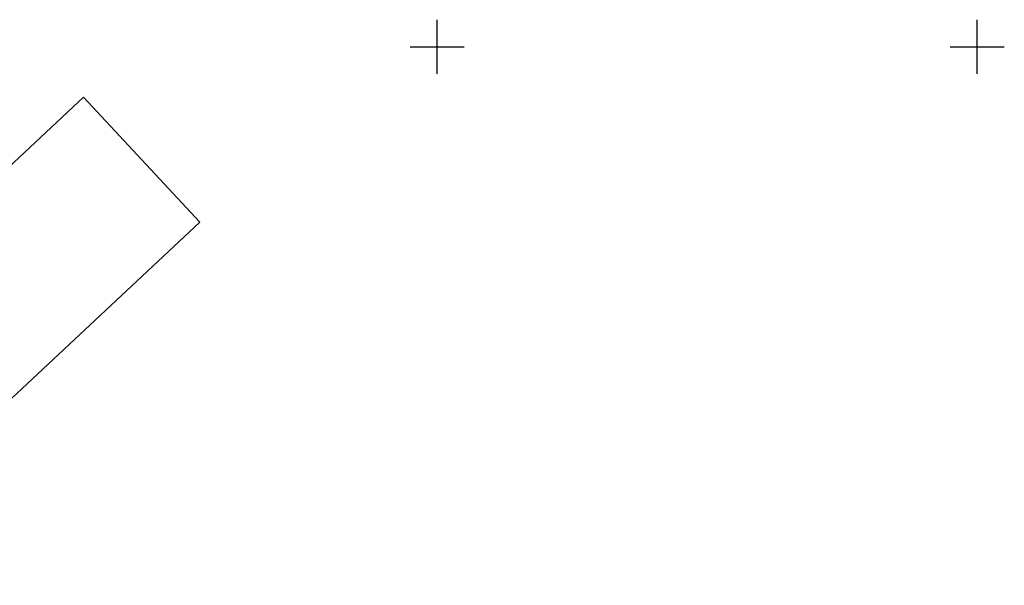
# Model space of a CAD drawing. Extents: x 5552506 to 5553307, y 5642054 to 5642708.
# Tile 51 of 72: x 5552911 to 5553002, y 5642300 to 5642352. Entities that reach past the tile are written whole.
import ezdxf

# ---------------------------------------------------------------- set-up
doc = ezdxf.new("R2010")
doc.units = 0
doc.header["$MEASUREMENT"] = 0
doc.layers.add('EGB_Budynek', color=7, linetype='Continuous')
doc.layers.add('krzyze', color=7, linetype='Continuous')

msp = doc.modelspace()

# ---------------------------------------------------------------- linework, layer by layer
at = {"layer": 'EGB_Budynek', "color": 7}
msp.add_polyline3d([(5552917.26441, 5642345.31395, 0), (5552928.03441, 5642333.76395, 0), (5552901.34441, 5642308.81395, 0), (5552892.06441, 5642300.14395, 0), (5552881.30441, 5642311.69395, 0), (5552890.42441, 5642320.22395, 0), (5552890.07441, 5642320.64395, 0), (5552889.74441, 5642320.75395, 0), (5552888.53441, 5642322.11395, 0), (5552888.74441, 5642322.32395, 0), (5552888.55441, 5642322.79395, 0), (5552888.59441, 5642323.35395, 0), (5552888.84441, 5642323.72395, 0), (5552889.20441, 5642323.97395, 0), (5552889.80441, 5642324.03395, 0), (5552890.31441, 5642323.78395, 0), (5552890.52441, 5642323.98395, 0), (5552891.79441, 5642322.63395, 0), (5552891.99441, 5642322.42395, 0), (5552894.96441, 5642325.17395, 0), (5552895.33441, 5642324.81395, 0), (5552917.26441, 5642345.31395, 0)], dxfattribs=at)
at = {"layer": 'krzyze', "color": 7}
for points in [[(5552950, 5642347.5, 0), (5552950, 5642352.5, 0)], [(5553000, 5642347.5, 0), (5553000, 5642352.5, 0)], [(5552947.5, 5642350, 0), (5552952.5, 5642350, 0)], [(5552997.5, 5642350, 0), (5553002.5, 5642350, 0)]]:
    msp.add_polyline3d(points, dxfattribs=at)

doc.saveas('drawing.dxf')
